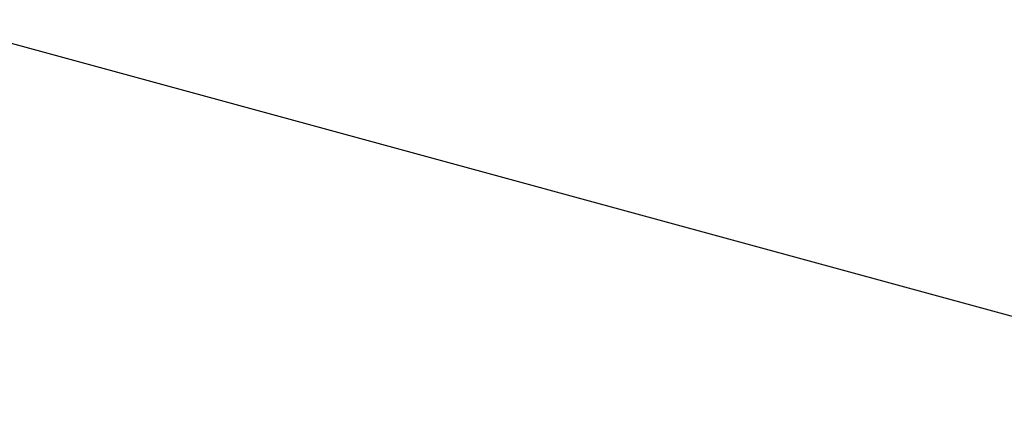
# Model space of a CAD drawing. Header units: metres. Extents: x 152057 to 155740, y 463538 to 465228.
# Tile 41 of 65: x 153486 to 153533, y 463900 to 463920. Entities that reach past the tile are written whole.
import ezdxf

# ---------------------------------------------------------------- set-up
doc = ezdxf.new("R2010")
doc.units = ezdxf.units.M
doc.layers.add('-DR-alg-kader', color=3, linetype='Continuous', plot=False)
for name, color, linetype, lineweight in [('-DR-v-gr-begroeiing', 84, 'Continuous', 9), ('-DR-v-vh-arc-asfalt frezen', 252, 'Continuous', 9), ('-DR-v-vh-arc-asfalt opbreken', 252, 'Continuous', 9)]:
    doc.layers.add(name, color=color, linetype=linetype, lineweight=lineweight)
pattern_1 = [(134.735166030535, (423454.1823529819, 871156.4440124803), (-0.4262205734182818, -0.4222984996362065), []), (194.735166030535, (423454.1823529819, 871156.4440124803), (0.1526109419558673, -0.5802670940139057), [])]

msp = doc.modelspace()

# ---------------------------------------------------------------- hatches: boundary and pattern name
at = {"layer": '-DR-v-gr-begroeiing'}
h = msp.add_hatch(dxfattribs=at)
h.set_pattern_fill('ANSI38', color=256, scale=0.15)
h.set_pattern_definition([(29.73516603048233, (153265.3658600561, 463978.6637175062), (-0.2362160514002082, 0.4135408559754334), []), (119.7351660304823, (153265.3658600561, 463978.6637175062), (-0.8859729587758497, 0.5908656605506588), [1.190625, -0.7143749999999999])])
edge = h.paths.add_edge_path()
edge.add_line((153707.0884767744, 463886.9710878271), (153703.8363764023, 463888.3422564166))
edge.add_line((153703.8363764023, 463888.3422564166), (153690.6334565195, 463893.7279999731))
edge.add_line((153690.6334565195, 463893.7279999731), (153676.3753272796, 463899.1885175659))
edge.add_line((153676.3753272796, 463899.1885175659), (153661.4271150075, 463904.5751526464))
edge.add_line((153661.4271150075, 463904.5751526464), (153653.4849049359, 463907.255548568))
edge.add_line((153653.4849049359, 463907.255548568), (153645.6374962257, 463909.9170088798))
edge.add_line((153645.6374962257, 463909.9170088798), (153633.7664964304, 463913.7023710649))
edge.add_line((153633.7664964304, 463913.7023710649), (153617.8187040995, 463918.7403577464))
edge.add_line((153617.8187040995, 463918.7403577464), (153608.5219945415, 463921.3638647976))
edge.add_line((153608.5219945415, 463921.3638647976), (153605.139322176, 463922.2312679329))
edge.add_line((153605.139322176, 463922.2312679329), (153593.658927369, 463925.1746000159))
edge.add_line((153593.658927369, 463925.1746000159), (153585.9701404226, 463926.9276394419))
edge.add_line((153585.9701404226, 463926.9276394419), (153568.4420206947, 463930.6226646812))
edge.add_line((153568.4420206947, 463930.6226646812), (153555.1013031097, 463933.6815170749))
edge.add_line((153555.1013031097, 463933.6815170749), (153546.9558926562, 463935.7258710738))
edge.add_line((153546.9558926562, 463935.7258710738), (153528.5605025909, 463940.2262111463))
edge.add_line((153528.5605025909, 463940.2262111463), (153520.7274214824, 463942.3117652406))
edge.add_line((153520.7274214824, 463942.3117652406), (153510.1750409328, 463945.0865026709))
edge.add_line((153510.1750409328, 463945.0865026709), (153508.913017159, 463945.5124604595))
edge.add_arc((153508.8610216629, 463945.2272475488), 0.2899136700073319, 79.66820315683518, 175.0310343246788)
edge.add_line((153508.5721975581, 463945.2523587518), (153507.5156171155, 463942.624014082))
edge.add_arc((153507.7867237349, 463942.525099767), 0.2885876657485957, 159.9553036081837, 280.0288066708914)
edge.add_line((153507.8369793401, 463942.2409216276), (153510.521155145, 463942.0692474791))
edge.add_line((153510.521155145, 463942.0692474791), (153517.2898937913, 463941.2677390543))
edge.add_line((153517.2898937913, 463941.2677390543), (153524.4993907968, 463939.8655029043))
edge.add_line((153524.4993907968, 463939.8655029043), (153533.2514497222, 463937.7705313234))
edge.add_line((153533.2514497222, 463937.7705313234), (153545.2711059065, 463934.9076132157))
edge.add_line((153545.2711059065, 463934.9076132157), (153558.2007474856, 463931.8609333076))
edge.add_line((153558.2007474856, 463931.8609333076), (153570.5045870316, 463929.1111926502))
edge.add_line((153570.5045870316, 463929.1111926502), (153582.229720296, 463926.4929395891))
edge.add_line((153582.229720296, 463926.4929395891), (153603.0810616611, 463921.581917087))
edge.add_line((153603.0810616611, 463921.581917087), (153615.9466131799, 463918.1001440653))
edge.add_line((153615.9466131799, 463918.1001440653), (153632.7783336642, 463912.9086881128))
edge.add_line((153632.7783336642, 463912.9086881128), (153644.427027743, 463909.129814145))
edge.add_line((153644.427027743, 463909.129814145), (153656.5674872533, 463905.0053182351))
edge.add_line((153656.5674872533, 463905.0053182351), (153663.0574035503, 463902.7946654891))
edge.add_line((153663.0574035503, 463902.7946654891), (153672.6780452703, 463899.2987055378))
edge.add_line((153672.6780452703, 463899.2987055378), (153678.9457511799, 463896.9651873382))
edge.add_line((153678.9457511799, 463896.9651873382), (153701.7409999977, 463887.5220000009))
edge.add_line((153701.7409999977, 463887.5220000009), (153706.5313617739, 463885.4112763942))
edge.add_line((153706.5313617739, 463885.4112763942), (153707.0884767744, 463886.9710878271))
at = {"layer": '-DR-v-vh-arc-asfalt frezen'}
h = msp.add_hatch(dxfattribs=at)
h.set_pattern_fill('AVH-ASFALT_FREESVAK', color=256, scale=0.25, pattern_type=2)
h.set_pattern_definition([(344.7351660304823, (153265.3658600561, 463978.6637175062), (0.4796875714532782, 0.2739992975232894), [0.390625, -0.390625]), (74.73516603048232, (153265.7427034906, 463978.5608733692), (-0.2739992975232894, 0.4796875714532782), [0.3906249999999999, -0.3906249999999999])])
edge = h.paths.add_edge_path()
edge.add_line((153691.1535990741, 463883.2448258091), (153703.7554891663, 463877.6393840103))
edge.add_line((153703.7554891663, 463877.6393840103), (153704.697096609, 463880.2756979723))
edge.add_line((153704.697096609, 463880.2756979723), (153699.697, 463882.496))
edge.add_line((153699.697, 463882.496), (153692.483, 463885.7180000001))
edge.add_arc((153696.1091186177, 463894.6512940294), 9.641186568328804, 218.0119685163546, 247.9072457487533, ccw=False)
edge.add_line((153688.513, 463888.714), (153684.463, 463893.3030000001))
edge.add_arc((153673.967622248, 463882.6564155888), 14.95000714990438, 45.40977065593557, 70.82508184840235)
edge.add_line((153678.878, 463896.7770000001), (153672.609, 463899.111))
edge.add_line((153672.609, 463899.111), (153662.991, 463902.6060000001))
edge.add_line((153662.991, 463902.6060000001), (153656.503, 463904.8160000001))
edge.add_line((153656.503, 463904.8160000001), (153644.364, 463908.9400000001))
edge.add_line((153644.364, 463908.9400000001), (153632.718, 463912.7180000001))
edge.add_line((153632.718, 463912.7180000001), (153615.891, 463917.9080000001))
edge.add_line((153615.891, 463917.9080000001), (153603.032, 463921.388))
edge.add_line((153603.032, 463921.388), (153582.185, 463926.2980000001))
edge.add_line((153582.185, 463926.2980000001), (153570.461, 463928.9160000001))
edge.add_line((153570.461, 463928.9160000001), (153558.156, 463931.6660000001))
edge.add_line((153558.156, 463931.6660000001), (153545.225, 463934.713))
edge.add_line((153545.225, 463934.713), (153533.205, 463937.5760000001))
edge.add_line((153533.205, 463937.5760000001), (153524.457, 463939.67))
edge.add_line((153524.457, 463939.67), (153517.259, 463941.0700000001))
edge.add_line((153517.259, 463941.0700000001), (153510.5029999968, 463941.8700000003))
edge.add_line((153510.5029999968, 463941.8700000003), (153507.845, 463942.04))
edge.add_line((153507.845, 463942.04), (153507.6337152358, 463939.2477008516))
edge.add_arc((153501.3433955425, 463836.5177082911), 102.9223954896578, 75.31626925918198, 86.49606366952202, ccw=False)
edge.add_line((153527.4325015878, 463936.0786345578), (153543.6022339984, 463932.2211893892))
edge.add_line((153543.6022339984, 463932.2211893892), (153557.5294196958, 463928.9369580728))
edge.add_line((153557.5294196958, 463928.9369580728), (153581.55879371, 463923.5688745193))
edge.add_line((153581.55879371, 463923.5688745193), (153602.3451367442, 463918.6731607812))
edge.add_line((153602.3451367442, 463918.6731607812), (153615.1124154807, 463915.2179830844))
edge.add_line((153615.1124154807, 463915.2179830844), (153631.8733287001, 463910.0483664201))
edge.add_line((153631.8733287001, 463910.0483664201), (153643.4816115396, 463906.2826019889))
edge.add_line((153643.4816115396, 463906.2826019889), (153655.5992645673, 463902.165855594))
edge.add_line((153655.5992645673, 463902.165855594), (153662.061350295, 463899.964683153))
edge.add_line((153662.061350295, 463899.964683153), (153671.6423662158, 463896.4831224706))
edge.add_line((153671.6423662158, 463896.4831224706), (153678.1284842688, 463894.0682876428))
edge.add_arc((153673.8717722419, 463882.6349852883), 12.200000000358, 41.42985918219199, 69.57928941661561, ccw=False)
edge.add_line((153683.0189214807, 463890.7077580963), (153686.7587283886, 463886.4702336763))
edge.add_arc((153696.3557374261, 463894.9400280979), 12.80000000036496, 221.4298591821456, 246.0200421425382)
at = {"layer": '-DR-v-vh-arc-asfalt opbreken'}
h = msp.add_hatch(dxfattribs=at)
h.set_pattern_fill('AVH-ASFALT_LAAG1-D', color=256, scale=20, angle=-270, pattern_type=2)
h.set_pattern_definition(pattern_1)
edge = h.paths.add_edge_path()
edge.add_line((153685.877, 463886.85), (153684.163, 463889.0110000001))
edge.add_arc((153670.032860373, 463876.4992930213), 18.87335840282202, 41.52368143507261, 66.09748549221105)
edge.add_line((153677.6799999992, 463893.7540000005), (153671.822, 463895.9060000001))
edge.add_line((153671.822, 463895.9060000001), (153664.419, 463898.7540000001))
edge.add_line((153664.419, 463898.7540000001), (153655.58, 463901.7800000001))
edge.add_line((153655.58, 463901.7800000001), (153643.876, 463905.8210000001))
edge.add_line((153643.876, 463905.8210000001), (153631.403, 463909.8750000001))
edge.add_line((153631.403, 463909.8750000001), (153615.251, 463914.7200000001))
edge.add_line((153615.251, 463914.7200000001), (153602.151, 463918.3470000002))
edge.add_line((153602.151, 463918.3470000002), (153582.2, 463923.029))
edge.add_line((153582.2, 463923.029), (153569.941, 463925.8080000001))
edge.add_line((153569.941, 463925.8080000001), (153557.466, 463928.4600000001))
edge.add_line((153557.466, 463928.4600000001), (153552.351, 463929.8530000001))
edge.add_line((153552.351, 463929.8530000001), (153544.577, 463931.5740000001))
edge.add_line((153544.577, 463931.5740000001), (153532.3749999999, 463934.578))
edge.add_line((153532.3749999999, 463934.578), (153524.031, 463936.68))
edge.add_line((153524.031, 463936.68), (153516.729, 463938.0010000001))
edge.add_line((153516.729, 463938.0010000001), (153514.658, 463938.263))
edge.add_line((153514.658, 463938.263), (153507.599618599, 463938.797086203))
edge.add_line((153507.599618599, 463938.797086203), (153504.1456080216, 463939.0584406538))
edge.add_line((153504.1456080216, 463939.0584406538), (153504.264, 463937.55))
edge.add_line((153504.264, 463937.55), (153514.777, 463936.913))
edge.add_line((153514.777, 463936.913), (153520.138, 463936.0430000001))
edge.add_line((153520.138, 463936.0430000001), (153523.596, 463935.2800000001))
edge.add_line((153523.596, 463935.2800000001), (153532.075, 463933.3150000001))
edge.add_line((153532.075, 463933.3150000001), (153544.292, 463930.246))
edge.add_line((153544.292, 463930.246), (153563.648, 463925.6410000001))
edge.add_line((153563.648, 463925.6410000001), (153569.706, 463924.17))
edge.add_line((153569.706, 463924.17), (153576.2, 463922.753))
edge.add_line((153576.2, 463922.753), (153576.061, 463921.3670000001))
edge.add_line((153576.061, 463921.3670000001), (153579.211, 463920.6190000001))
edge.add_line((153579.211, 463920.6190000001), (153579.405, 463922.2650000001))
edge.add_line((153579.405, 463922.2650000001), (153580.322, 463922.1090000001))
edge.add_line((153580.322, 463922.1090000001), (153601.722, 463916.986))
edge.add_line((153601.722, 463916.986), (153615.15, 463913.3740000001))
edge.add_line((153615.15, 463913.3740000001), (153630.533, 463908.6620000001))
edge.add_line((153630.533, 463908.6620000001), (153643.489, 463904.4670000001))
edge.add_line((153643.489, 463904.4670000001), (153655.229, 463900.47))
edge.add_line((153655.229, 463900.47), (153662.518, 463897.602))
edge.add_line((153662.518, 463897.602), (153662.1610939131, 463896.4758090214))
edge.add_line((153662.1610939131, 463896.4758090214), (153665.2912799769, 463895.3638317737))
edge.add_line((153665.2912799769, 463895.3638317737), (153665.674, 463896.6900000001))
edge.add_line((153665.674, 463896.6900000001), (153671.471, 463894.6730000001))
edge.add_line((153671.471, 463894.6730000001), (153677.457, 463892.3940000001))
edge.add_arc((153672.9455423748, 463880.4593253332), 12.75890705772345, 42.2561219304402, 69.29277525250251, ccw=False)
edge.add_line((153682.389, 463889.039), (153683.546, 463887.5680000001))
edge.add_line((153683.546, 463887.5680000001), (153683.7535988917, 463885.9158229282))
edge.add_line((153683.7535988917, 463885.9158229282), (153685.1825894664, 463884.3128382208))
edge.add_line((153685.1825894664, 463884.3128382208), (153685.335, 463884.5680000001))
edge.add_line((153685.335, 463884.5680000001), (153685.675, 463884.7770000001))
edge.add_line((153685.675, 463884.7770000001), (153686.151, 463884.5530000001))
edge.add_line((153686.151, 463884.5530000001), (153688.088, 463883.0640000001))
edge.add_line((153688.088, 463883.0640000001), (153690.377, 463881.5920000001))
edge.add_line((153690.377, 463881.5920000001), (153697.987, 463878.2940000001))
edge.add_line((153697.987, 463878.2940000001), (153703.1667974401, 463875.9911640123))
edge.add_line((153703.1667974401, 463875.9911640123), (153703.6262435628, 463877.2775219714))
edge.add_line((153703.6262435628, 463877.2775219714), (153698.437, 463879.5870000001))
edge.add_line((153698.437, 463879.5870000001), (153690.148, 463883.2750000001))
edge.add_arc((153694.9760521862, 463893.3817535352), 11.20073903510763, 215.6726712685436, 244.46593527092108, ccw=False)
h = msp.add_hatch(dxfattribs=at)
h.set_pattern_fill('AVH-ASFALT_LAAG1-D', color=256, scale=20, angle=-270, pattern_type=2)
h.set_pattern_definition(pattern_1)
edge = h.paths.add_edge_path()
edge.add_line((153703.7554891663, 463877.6393840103), (153691.1535990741, 463883.2448258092))
edge.add_arc((153696.3557374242, 463894.9400280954), 12.79999999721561, 221.4298591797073, 246.0200421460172, ccw=False)
edge.add_line((153686.7587283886, 463886.4702336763), (153683.0189214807, 463890.7077580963))
edge.add_arc((153673.8717722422, 463882.6349852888), 12.19999999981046, 41.42985918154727, 69.57928941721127)
edge.add_line((153678.1284842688, 463894.0682876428), (153671.6423662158, 463896.4831224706))
edge.add_line((153671.6423662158, 463896.4831224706), (153662.061350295, 463899.964683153))
edge.add_line((153662.061350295, 463899.964683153), (153655.5992645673, 463902.165855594))
edge.add_line((153655.5992645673, 463902.165855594), (153643.4816115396, 463906.2826019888))
edge.add_line((153643.4816115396, 463906.2826019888), (153631.8733287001, 463910.0483664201))
edge.add_line((153631.8733287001, 463910.0483664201), (153615.1124154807, 463915.2179830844))
edge.add_line((153615.1124154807, 463915.2179830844), (153602.3451367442, 463918.6731607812))
edge.add_line((153602.3451367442, 463918.6731607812), (153581.55879371, 463923.5688745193))
edge.add_line((153581.55879371, 463923.5688745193), (153557.5294196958, 463928.9369580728))
edge.add_line((153557.5294196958, 463928.9369580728), (153543.6022339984, 463932.2211893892))
edge.add_line((153543.6022339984, 463932.2211893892), (153527.4325015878, 463936.0786345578))
edge.add_arc((153501.3433955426, 463836.5177082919), 102.9223954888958, 75.31626925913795, 86.49606366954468)
edge.add_line((153507.6337152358, 463939.2477008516), (153507.5996185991, 463938.7970862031))
edge.add_line((153507.5996185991, 463938.7970862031), (153514.658, 463938.263))
edge.add_line((153514.658, 463938.263), (153516.729, 463938.001))
edge.add_line((153516.729, 463938.001), (153524.031, 463936.68))
edge.add_line((153524.031, 463936.68), (153532.3749999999, 463934.578))
edge.add_line((153532.3749999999, 463934.578), (153544.577, 463931.574))
edge.add_line((153544.577, 463931.574), (153552.351, 463929.8530000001))
edge.add_line((153552.351, 463929.8530000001), (153557.466, 463928.4600000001))
edge.add_line((153557.466, 463928.4600000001), (153569.941, 463925.808))
edge.add_line((153569.941, 463925.808), (153582.2, 463923.029))
edge.add_line((153582.2, 463923.029), (153602.151, 463918.3470000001))
edge.add_line((153602.151, 463918.3470000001), (153615.251, 463914.72))
edge.add_line((153615.251, 463914.72), (153631.403, 463909.8750000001))
edge.add_line((153631.403, 463909.8750000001), (153643.876, 463905.8210000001))
edge.add_line((153643.876, 463905.8210000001), (153655.58, 463901.7800000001))
edge.add_line((153655.58, 463901.7800000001), (153664.419, 463898.7540000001))
edge.add_line((153664.419, 463898.7540000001), (153671.822, 463895.906))
edge.add_line((153671.822, 463895.906), (153677.68, 463893.7540000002))
edge.add_arc((153670.0328603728, 463876.4992930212), 18.87335840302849, 41.523681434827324, 66.09748548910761, ccw=False)
edge.add_line((153684.163, 463889.0110000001), (153685.877, 463886.85))
edge.add_arc((153694.9760521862, 463893.381753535), 11.20073903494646, 215.6726712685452, 244.4659352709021)
edge.add_line((153690.148, 463883.2750000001), (153698.437, 463879.5870000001))
edge.add_line((153698.437, 463879.5870000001), (153703.6262435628, 463877.2775219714))
edge.add_line((153703.6262435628, 463877.2775219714), (153703.7554891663, 463877.6393840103))

# ---------------------------------------------------------------- linework, layer by layer
at = {"layer": '-DR-alg-kader'}
msp.add_lwpolyline([(153727.9487180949, 463852.4204810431), (153265.3658600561, 463978.6637175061), (153296.8279387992, 464093.9476623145), (153759.410796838, 463967.7044258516)], close=True, dxfattribs=at)

doc.saveas('drawing.dxf')
